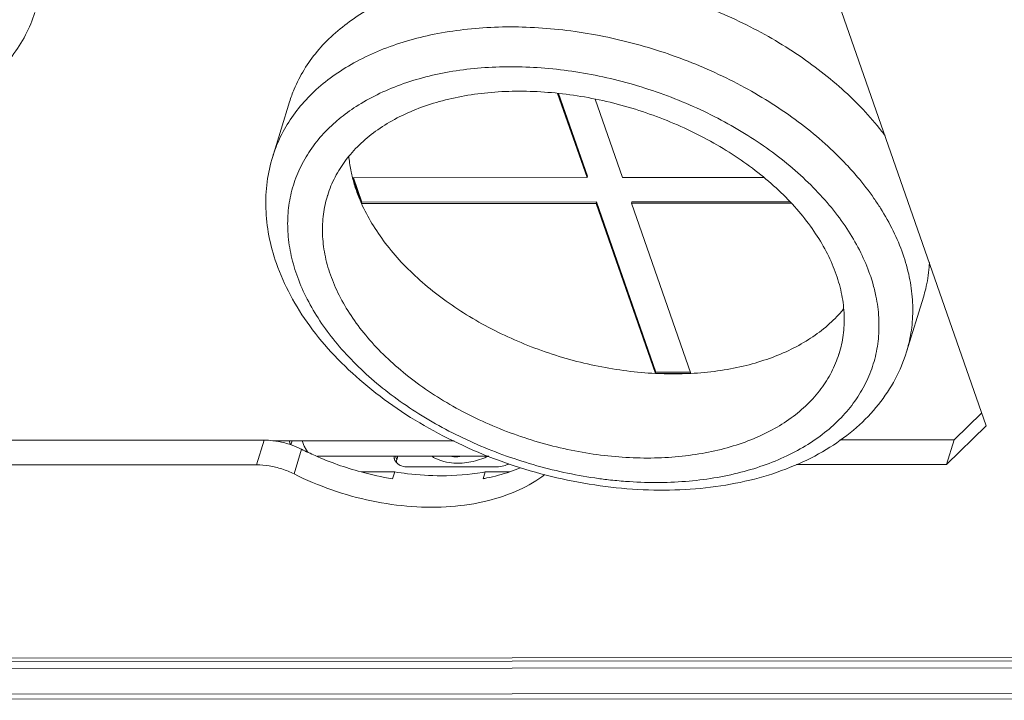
# Model space of a CAD drawing. Header units: millimetres. Extents: x -473 to 23648, y -382 to 1866.
# Tile 186 of 256: x 8284 to 8337, y 444 to 480. Entities that reach past the tile are written whole.
import ezdxf

# ---------------------------------------------------------------- set-up
doc = ezdxf.new("R2010")
doc.units = ezdxf.units.MM
doc.header["$LTSCALE"] = 80
doc.layers.get('0').update_dxf_attribs({"linetype": 'CONTINUOUS'})

msp = doc.modelspace()

# ---------------------------------------------------------------- linework, layer by layer
at = {"color": 0, "linetype": 'Continuous', "lineweight": 0}
for p, q in [((8325.311, 488.086), (8335.744, 458.213)), ((8312.933, 475.905), (8314.497, 471.427)), ((8312.983, 475.899), (8314.52, 471.5)), ((8298.668, 475.466), (8297.77, 472.553)), ((8316.387, 471.428), (8314.931, 475.596)), ((8314.497, 471.427), (8302.014, 471.421)), ((8302.014, 471.421), (8302.492, 470.05)), ((8302.062, 471.421), (8302.515, 470.123)), ((8314.497, 471.427), (8314.52, 471.5)), ((8323.919, 471.432), (8316.387, 471.428)), ((8302.492, 470.05), (8302.515, 470.123)), ((8302.515, 470.123), (8314.998, 470.129)), ((8314.976, 470.057), (8314.998, 470.129)), ((8314.998, 470.129), (8318.16, 461.075)), ((8316.865, 470.058), (8316.888, 470.13)), ((8316.888, 470.13), (8325.29, 470.135)), ((8302.492, 470.05), (8314.976, 470.057)), ((8314.976, 470.057), (8318.138, 461.002)), ((8316.865, 470.058), (8325.357, 470.062)), ((8320.027, 461.003), (8316.865, 470.058)), ((8332.403, 465.071), (8331.505, 462.158)), ((8318.138, 461.002), (8318.16, 461.075)), ((8318.138, 461.002), (8320.027, 461.003)), ((8318.16, 461.075), (8320.002, 461.076)), ((8335.505, 458.899), (8334.032, 457.468)), ((8335.744, 458.213), (8333.628, 456.157)), ((8297.31, 457.449), (8266.551, 457.434)), ((8296.906, 456.138), (8297.31, 457.449)), ((8297.775, 457.411), (8307.417, 457.416)), ((8298.712, 457.21), (8298.642, 457.412)), ((8298.732, 457.202), (8298.796, 457.412)), ((8334.032, 457.468), (8327.953, 457.465)), ((8333.628, 456.157), (8334.032, 457.468)), ((8298.903, 455.655), (8299.307, 456.966)), ((8309.272, 456.602), (8300.144, 456.597)), ((8304.308, 456.599), (8304.374, 456.411)), ((8304.432, 456.599), (8304.374, 456.411)), ((8296.906, 456.138), (8264.249, 456.122)), ((8304.974, 456.026), (8309.698, 456.028)), ((8333.628, 456.157), (8325.651, 456.153)), ((8302.469, 455.76), (8304.259, 455.761)), ((8304.259, 455.761), (8304.147, 455.397)), ((8309.079, 455.764), (8308.967, 455.399)), ((8309.079, 455.764), (8310.39, 455.764)), ((8173.604, 445.797), (8349.309, 445.885)), ((8173.908, 445.613), (8349.612, 445.702)), ((8167.183, 445.246), (8356.113, 445.341)), ((8356.591, 443.97), (8167.661, 443.875)), ((8356.591, 443.97), (8167.661, 443.875)), ((8356.816, 443.699), (8167.886, 443.604)), ((8356.816, 443.699), (8167.886, 443.604))]:
    msp.add_line(p, q, dxfattribs=at)
for centre, radius, start, end in [((8307.019, 467.632), 8.973, 129.5824, 130.254), ((8309.34, 473.27), 7.556, 191.678, 194.1637), ((8309.817, 473.394), 8.049, 194.1938, 199.2886), ((8317.086, 461.456), 15.476, 34.953, 40.2577), ((8310.534, 473.645), 8.808, 199.2884, 204.0859), ((8320.792, 463.207), 9.285, 16.2631, 19.2637), ((8319.073, 479.523), 18.544, 267.1089, 272.9488), ((8297.309, 453.326), 4.123, 83.486, 89.9758), ((8297.28, 453.046), 4.405, 80.7752, 83.5275), ((8297.251, 452.876), 4.578, 72.017, 80.7552), ((8297.256, 452.879), 4.573, 65.1548, 72.0671), ((8297.314, 453.009), 4.43, 63.2635, 65.13), ((8306.635, 471.515), 16.29, 243.267, 246.0503), ((8306.867, 472.049), 16.873, 246.067, 254.8897), ((8307.297, 458.224), 1.946, 237.8001, 242.7006), ((8307.367, 458.36), 2.098, 242.7, 247.7437), ((8307.503, 459.999), 3.43, 266.7289, 273.6179), ((8307.55, 460.213), 3.992, 291.4045, 294.5801), ((8307.501, 464.419), 9.125, 288.4601, 292.2422), ((8306.835, 471.894), 16.715, 254.8566, 260.7437), ((8306.858, 471.73), 16.179, 260.7561, 263.2043), ((8306.961, 467.237), 11.668, 279.7544, 280.4585), ((8306.901, 466.595), 11.384, 280.4572, 281.4568)]:
    msp.add_arc(centre, radius, start, end, dxfattribs=at)
for points, start_tangent, end_tangent in [([(8285.105, 480.211), (8284.614, 479.02), (8283.892, 477.898), (8282.936, 476.876), (8281.762, 475.99), (8280.393, 475.265), (8278.837, 474.715), (8277.16, 474.365), (8275.388, 474.215), (8273.577, 474.263), (8271.749, 474.502), (8269.943, 474.923), (8268.186, 475.516), (8266.507, 476.271), (8264.938, 477.175), (8263.504, 478.218), (8262.242, 479.377), (8261.175, 480.636), (8260.34, 481.95), (8259.737, 483.313)], (-0.294486, -0.955656), (-0.329713, 0.944081)), ([(8298.668, 475.466), (8298.908, 476.13), (8299.438, 477.17), (8300.134, 478.139), (8300.987, 479.028), (8301.99, 479.826), (8303.132, 480.527), (8304.401, 481.122), (8305.784, 481.606), (8307.268, 481.974), (8308.836, 482.221), (8310.473, 482.346), (8312.162, 482.347), (8313.885, 482.224), (8315.626, 481.978), (8317.365, 481.612), (8319.086, 481.13), (8320.771, 480.536), (8322.401, 479.837), (8323.961, 479.039), (8325.435, 478.152), (8326.807, 477.184), (8328.064, 476.145), (8329.192, 475.045), (8330.179, 473.897), (8330.361, 473.66)], (0.294519, 0.955646), (0.60057, -0.799572)), ([(8297.77, 472.553), (8298.01, 473.217), (8298.54, 474.257), (8299.236, 475.226), (8300.089, 476.114), (8301.092, 476.913), (8302.234, 477.613), (8303.503, 478.209), (8304.886, 478.692), (8306.37, 479.06), (8307.938, 479.307), (8309.575, 479.432), (8311.264, 479.433), (8312.988, 479.31), (8314.728, 479.064), (8316.468, 478.698), (8318.188, 478.216), (8319.873, 477.622), (8321.503, 476.923), (8323.064, 476.126), (8324.537, 475.239), (8325.909, 474.27), (8327.166, 473.231), (8328.294, 472.132), (8328.896, 471.457)], (0.294533, 0.955641), (0.645633, -0.763648)), ([(8301.301, 474.548), (8302.207, 475.21), (8303.326, 475.841), (8304.565, 476.368), (8305.911, 476.784), (8307.349, 477.084), (8308.863, 477.266), (8310.436, 477.328), (8312.052, 477.268), (8313.693, 477.088), (8315.34, 476.789), (8316.976, 476.374), (8318.582, 475.849), (8320.142, 475.219), (8321.637, 474.491), (8323.052, 473.672), (8324.372, 472.773), (8325.581, 471.802), (8326.666, 470.77), (8327.616, 469.689), (8328.42, 468.571), (8329.069, 467.427), (8329.557, 466.27)], (0.770701, 0.637196), (0.329713, -0.944081)), ([(8300.683, 470.459), (8300.693, 470.493), (8301.089, 471.451), (8301.65, 472.345), (8302.371, 473.162), (8303.242, 473.892), (8304.252, 474.526), (8305.388, 475.056), (8306.636, 475.476), (8307.981, 475.78), (8309.405, 475.964), (8310.891, 476.026), (8312.42, 475.965), (8313.972, 475.783), (8315.528, 475.48), (8317.069, 475.062), (8318.575, 474.533), (8320.028, 473.9), (8321.408, 473.171), (8322.699, 472.355), (8323.885, 471.463), (8324.95, 470.505), (8325.88, 469.494), (8326.666, 468.442), (8327.296, 467.362), (8327.762, 466.269)], (0.294462, 0.955663), (0.329713, -0.944081)), ([(8299.045, 466.255), (8298.724, 467.412), (8298.575, 468.556), (8298.597, 469.675), (8298.792, 470.756), (8299.156, 471.789), (8299.687, 472.76), (8300.377, 473.661), (8301.221, 474.48)], (-0.329713, 0.944081), (0.76318, 0.646186)), ([(8297.77, 472.553), (8297.474, 471.201), (8297.404, 469.79), (8297.566, 468.335), (8297.965, 466.853)], (-0.294486, -0.955656), (0.329713, -0.944081)), ([(8301.941, 471.74), (8301.827, 472.485), (8301.821, 472.543)], (-0.202291, 0.979325), (-0.089125, 0.99602)), ([(8300.84, 466.256), (8300.542, 467.349), (8300.418, 468.429), (8300.469, 469.481), (8300.683, 470.459)], (-0.329713, 0.944081), (0.294462, 0.955663)), ([(8329.77, 470.322), (8330.119, 469.798), (8330.798, 468.587), (8331.311, 467.364)], (0.571955, -0.820285), (0.329713, -0.944081)), ([(8302.492, 470.05), (8303.049, 468.986), (8303.759, 467.942), (8304.613, 466.932), (8305.6, 465.968), (8306.71, 465.061), (8307.928, 464.224), (8309.24, 463.465), (8310.63, 462.794), (8312.081, 462.22), (8313.575, 461.748), (8315.095, 461.385), (8316.622, 461.136), (8318.138, 461.002)], (0.407521, -0.913196), (0.99877, -0.049575)), ([(8331.505, 462.158), (8331.625, 462.594), (8331.81, 463.743), (8331.819, 464.929), (8331.652, 466.14), (8331.311, 467.364)], (0.294533, 0.955641), (-0.329713, 0.944081)), ([(8297.965, 466.853), (8298.706, 465.173), (8299.738, 463.532), (8301.051, 461.955), (8302.611, 460.48), (8304.385, 459.135), (8306.336, 457.943), (8308.428, 456.923), (8310.628, 456.087), (8312.896, 455.45), (8315.194, 455.023), (8317.485, 454.812), (8319.725, 454.824), (8321.884, 455.062), (8323.911, 455.521), (8325.775, 456.198), (8327.426, 457.072), (8328.846, 458.13), (8330.011, 459.35), (8330.9, 460.702), (8331.505, 462.158)], (0.329713, -0.944081), (0.294486, 0.955656)), ([(8332.403, 465.071), (8332.523, 465.508), (8332.708, 466.657), (8332.724, 466.9)], (0.294519, 0.955646), (0.051511, 0.998672)), ([(8299.045, 466.255), (8299.532, 465.098), (8300.182, 463.955), (8300.986, 462.836), (8301.935, 461.755), (8303.021, 460.723), (8304.23, 459.752), (8305.549, 458.853), (8306.964, 458.034), (8308.46, 457.306), (8310.019, 456.676), (8311.626, 456.151), (8313.262, 455.737), (8314.909, 455.438), (8315.636, 455.343)], (0.329713, -0.944081), (0.993551, -0.113383)), ([(8300.84, 466.256), (8301.306, 465.163), (8301.936, 464.083), (8302.721, 463.032), (8303.652, 462.02), (8304.717, 461.062), (8305.902, 460.17), (8307.193, 459.354), (8308.574, 458.625), (8310.026, 457.992), (8311.532, 457.463), (8313.073, 457.045), (8314.63, 456.743), (8316.182, 456.56), (8317.711, 456.499), (8319.196, 456.561), (8320.62, 456.746), (8321.965, 457.049), (8323.214, 457.469), (8324.35, 457.999), (8325.36, 458.634), (8326.23, 459.364), (8326.951, 460.181), (8327.513, 461.074), (8327.908, 462.033), (8327.919, 462.066)], (0.329713, -0.944081), (0.294462, 0.955663)), ([(8327.919, 462.066), (8328.133, 463.044), (8328.183, 464.097), (8328.059, 465.176), (8327.762, 466.269)], (0.294462, 0.955663), (-0.329713, 0.944081)), ([(8315.636, 455.343), (8316.549, 455.257), (8318.165, 455.197), (8319.739, 455.259), (8321.253, 455.441), (8322.69, 455.741), (8324.036, 456.157), (8325.276, 456.684), (8326.394, 457.315), (8327.381, 458.045), (8328.224, 458.864), (8328.915, 459.765), (8329.445, 460.737), (8329.81, 461.769), (8330.004, 462.851), (8330.027, 463.97), (8329.877, 465.114), (8329.705, 465.807)], (0.993551, -0.113383), (-0.279836, 0.960048)), ([(8320.027, 461.003), (8321.449, 461.138), (8322.801, 461.389), (8324.067, 461.753), (8325.232, 462.226), (8326.281, 462.802), (8327.202, 463.474), (8327.984, 464.234), (8328.155, 464.435)], (0.998627, 0.05239), (0.633431, 0.773799)), ([(8299.49, 457.049), (8299.334, 457.412)], (-0.466522, 0.88451), (-0.329713, 0.944081)), ([(8299.657, 456.791), (8299.543, 456.954), (8299.49, 457.049)], (-0.65118, 0.758924), (-0.466522, 0.88451)), ([(8304.228, 456.6), (8304.24, 456.475), (8304.255, 456.425)], (-0.029276, -0.999571), (0.334344, -0.942451)), ([(8306.572, 456.418), (8307.18, 456.257), (8308.084, 456.258), (8309.007, 456.496)], (0.925285, -0.379272), (0.93099, 0.365044)), ([(8298.903, 455.655), (8298.26, 455.918), (8297.582, 456.083), (8296.906, 456.138)], (-0.893066, 0.449926), (-1, -0.000503)), ([(8304.255, 456.425), (8304.372, 456.239), (8304.63, 456.081)], (0.334344, -0.942451), (0.942816, -0.333313)), ([(8304.374, 456.411), (8304.349, 456.237)], (-0.294486, -0.955656), (0.014543, -0.999894)), ([(8304.63, 456.081), (8304.974, 456.026)], (0.942816, -0.333313), (1, 0.000503)), ([(8309.698, 456.028), (8310.076, 456.084), (8310.339, 456.189)], (1, 0.000503), (0.88677, 0.462211)), ([(8298.903, 455.655), (8300.908, 454.806), (8303.028, 454.218), (8305.171, 453.919), (8307.251, 453.92), (8309.184, 454.221), (8310.893, 454.811), (8312.258, 455.625)], (0.893066, -0.449926), (0.794655, 0.607061)), ([(8304.943, 455.665), (8306.741, 455.557), (8308.938, 455.738)], (0.992989, -0.118204), (0.985541, 0.169438)), ([(8309.162, 455.437), (8310.391, 455.764)], (0.980067, 0.198665), (0.948379, 0.317141))]:
    msp.add_spline(points, degree=3, dxfattribs=dict(at, start_tangent=start_tangent, end_tangent=end_tangent))

doc.saveas('drawing.dxf')
